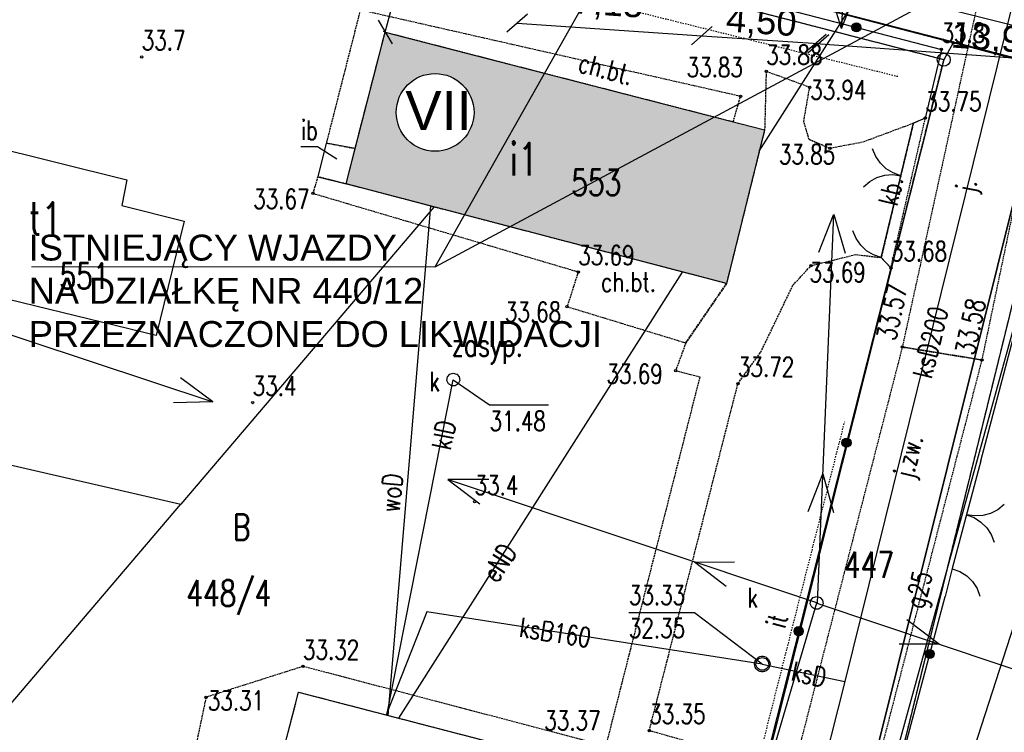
# Model space of a CAD drawing. Header units: millimetres. Extents: x 1427 to 82594, y 2364 to 16149.
# Tile 30 of 58: x 24367 to 25127, y 12670 to 13220. Entities that reach past the tile are written whole.
import ezdxf
from ezdxf.enums import TextEntityAlignment as Align

# ---------------------------------------------------------------- set-up
doc = ezdxf.new("R2010")
doc.units = ezdxf.units.MM
for name, pattern in [('1', [2, 1, -1]), ('2', [1, 0.5, -0.5]), ('423', [2, 1.5, -0.5]), ('424', [1.5, 1, -0.5]), ('901', [0])]:
    doc.linetypes.add(name, pattern=pattern)
for name, color, linetype in [('202-punkt_graniczny', 7, 'Continuous'), ('203-punkt_graniczny', 7, 'Continuous'), ('210-oznaczenie_konturu_uzytku_g', 7, 'Continuous'), ('211-numer_dzialki_ewidencyjnej', 7, 'Continuous'), ('218-kontur_uzytku_gruntowego', 7, 'Continuous'), ('219-dzialka_ewidencyjna', 7, 'Continuous'), ('312-budynek_ewidencyjny', 7, 'Continuous'), ('312-oznaczenie_budynku_ewidency', 7, 'Continuous'), ('582-Numer_w_GESUT-SKPOD', 7, 'Continuous'), ('brama', 7, 'Continuous'), ('chodnik', 7, 'Continuous'), ('chodnik-Atr17', 7, 'Continuous'), ('furtka', 7, 'Continuous'), ('inna_budowla', 7, 'Continuous'), ('inna_budowla-Atr17', 7, 'Continuous'), ('inny_obiekt_zagospodarowania_te', 7, 'Continuous'), ('jezdnia', 7, 'Continuous'), ('jezdnia-Atr17', 7, 'Continuous'), ('komora_podziemna', 7, 'Continuous'), ('obszar_utwardzony', 7, 'Continuous'), ('obszar_utwardzony-Atr17', 7, 'Continuous'), ('obudowa_ochronna_przewodu', 7, 'Continuous'), ('ogrodzenie_trwale', 7, 'Continuous'), ('pikieta_naturalna', 7, 'Continuous'), ('pikieta_naturalna-Atr2', 7, 'Continuous'), ('pikieta_sztuczna', 7, 'Continuous'), ('pikieta_sztuczna-Atr2', 7, 'Continuous'), ('przewod_elektroenergetyczny_nis', 7, 'Continuous'), ('przewod_elektroenergetyczny_pod', 7, 'Continuous'), ('przewod_gazowy', 7, 'Continuous'), ('przewod_gazowy-Atr1', 7, 'Continuous'), ('przewod_kanalizacyjny', 7, 'Continuous'), ('przewod_kanalizacyjny-Atr1', 7, 'Continuous'), ('przewod_telekomunikacyjny_podzi', 7, 'Continuous'), ('przewod_wodociagowy', 7, 'Continuous'), ('przewod_wodociagowy-Atr1', 7, 'Continuous'), ('rzedna-Atr2', 7, 'Continuous'), ('rzedna-Atr3', 7, 'Continuous'), ('slup_przewodow_napowietrznych', 7, 'Continuous'), ('wlaz_do_komory_lub_kanalu_-_okr', 7, 'Continuous')]:
    doc.layers.add(name, color=color, linetype=linetype)
doc.styles.add('ARIAL', font='arial.ttf')
doc.styles.get("Standard").update_dxf_attribs({"font": 'arial.ttf'})
doc.styles.add('STYL_ARIAL', font='simplex', dxfattribs={"width": 0.75, "oblique": 0.1})
doc.dimstyles.new('ISO-25', dxfattribs={"dimtxt": 2.5, "dimasz": 2.5, "dimexe": 1.25, "dimexo": 0.625, "dimtad": 1, "dimtxsty": 'Standard', "dimcen": 2.5, "dimadec": 0, "dimazin": 0, "dimtfac": 1, "dimtmove": 0, "dimatfit": 3, "dimfxl": 1, "dimarcsym": 0})

# ---------------------------------------------------------------- blocks, each defined once
blk = doc.blocks.new('202')
at = {"color": 0}
blk.add_circle((0, 0), 0.25, dxfattribs=at)
blk = doc.blocks.new('203')
at = {"color": 0}
blk.add_circle((0, 0), 0.05, dxfattribs=at)
blk = doc.blocks.new('US15')
at = {"color": 7}
blk.add_polyline3d([(0, 0.25, 0), (0.1352, 0.2103, 0), (0.2274, 0.1039, 0), (0.2475, -0.0356, 0), (0.1889, -0.1637, 0), (0.0704, -0.2399, 0), (-0.0704, -0.2399, 0), (-0.1889, -0.1637, 0), (-0.2475, -0.0356, 0), (-0.2274, 0.1039, 0), (-0.1352, 0.2103, 0), (0, 0.25, 0)], dxfattribs=at)
blk = doc.blocks.new('US22')
at = {"color": 7}
blk.add_polyline3d([(0, 0.25, 0), (0.1352, 0.2103, 0), (0.2274, 0.1039, 0), (0.2475, -0.0356, 0), (0.1889, -0.1637, 0), (0.0704, -0.2399, 0), (-0.0704, -0.2399, 0), (-0.1889, -0.1637, 0), (-0.2475, -0.0356, 0), (-0.2274, 0.1039, 0), (-0.1352, 0.2103, 0), (0, 0.25, 0)], dxfattribs=at)
blk = doc.blocks.new('OK02')
at = {"color": 7}
for points in [[(-0.75, 1.299, 0), (-0.4963, 1.1147, 0), (-0.2865, 0.8817, 0), (-0.1297, 0.6101, 0), (-0.0328, 0.3119, 0), (0, 0, 0)], [(0, 0, 0), (0.0328, 0.3119, 0), (0.1297, 0.6101, 0), (0.2865, 0.8817, 0), (0.4963, 1.1147, 0), (0.75, 1.299, 0)]]:
    blk.add_polyline3d(points, dxfattribs=at)
blk = doc.blocks.new('OK04')
at = {"color": 7}
blk.add_polyline3d([(0, 0.001, 0), (0.0328, 0.3129, 0), (0.1297, 0.6111, 0), (0.2865, 0.8827, 0), (0.4963, 1.1157, 0), (0.75, 1.3, 0)], dxfattribs=at)
blk = doc.blocks.new('PW01')
at = {"color": 7}
blk.add_polyline3d([(0.045, 0, 0), (0.0318, -0.0318, 0), (0, -0.045, 0), (-0.0318, -0.0318, 0), (-0.045, 0, 0), (-0.0318, 0.0318, 0), (0, 0.045, 0), (0.0318, 0.0318, 0), (0.045, 0, 0)], dxfattribs=at)
blk = doc.blocks.new('_Oblique')
at = {"color": 0, "linetype": 'ByBlock', "lineweight": -2}
blk.add_line((-0.5, -0.5), (0.5, 0.5), dxfattribs=at)
blk = doc.blocks.new('*D39')
at = {"color": 0, "lineweight": -2, "transparency": 16777216}
blk.add_line((24750.92, 13217.22), (24893.59, 13207.48), dxfattribs=at)
at = {"layer": 'Defpoints', "color": 0, "transparency": 16777216}
for p in [(24785.56, 13724.18), (24928.22, 13714.43), (24893.59, 13207.48)]:
    blk.add_point(p, dxfattribs=at)
at = {"color": 0, "lineweight": -2, "transparency": 16777216, "xscale": 15, "yscale": 15, "zscale": 15}
for p, rotation in [((24750.92, 13217.22), 176.091526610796), ((24893.59, 13207.48), 356.0915266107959)]:
    blk.add_blockref('_Oblique', p, dxfattribs=dict(at, rotation=rotation))
at = {"color": 0, "transparency": 16777216, "insert": (24821.24, 13231.23), "char_height": 20, "attachment_point": 5, "rotation": 356.09153}
blk.add_mtext('7,15', dxfattribs=at)
blk = doc.blocks.new('*D40')
at = {"color": 0, "lineweight": -2, "transparency": 16777216}
blk.add_line((24893.59, 13207.48), (24983.38, 13201.34), dxfattribs=at)
at = {"layer": 'Defpoints', "color": 0, "transparency": 16777216}
for p in [(24925.36, 13672.53), (25015.15, 13666.39), (24983.38, 13201.34)]:
    blk.add_point(p, dxfattribs=at)
at = {"color": 0, "lineweight": -2, "transparency": 16777216, "xscale": 15, "yscale": 15, "zscale": 15}
for p, rotation in [((24893.59, 13207.48), 176.0915266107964), ((24983.38, 13201.34), 356.0915266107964)]:
    blk.add_blockref('_Oblique', p, dxfattribs=dict(at, rotation=rotation))
at = {"color": 0, "transparency": 16777216, "insert": (24939.35, 13217.02), "char_height": 20, "attachment_point": 5, "rotation": 356.09153}
blk.add_mtext('4,50', dxfattribs=at)
blk = doc.blocks.new('*D41')
at = {"color": 0, "lineweight": -2, "transparency": 16777216}
blk.add_line((24981.37, 13201.48), (25258.24, 13181.36), dxfattribs=at)
at = {"layer": 'Defpoints', "color": 0, "transparency": 16777216}
for p in [(25015.15, 13666.39), (25292.03, 13646.28), (25258.24, 13181.36)]:
    blk.add_point(p, dxfattribs=at)
at = {"color": 0, "lineweight": -2, "transparency": 16777216, "xscale": 15, "yscale": 15, "zscale": 15}
for p, rotation in [((24981.37, 13201.48), 175.8439405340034), ((25258.24, 13181.36), 355.8439405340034)]:
    blk.add_blockref('_Oblique', p, dxfattribs=dict(at, rotation=rotation))
at = {"color": 0, "transparency": 16777216, "insert": (25120.72, 13204.03), "char_height": 20, "attachment_point": 5, "rotation": 355.84394}
blk.add_mtext('13,98', dxfattribs=at)
blk = doc.blocks.new('*D105')
at = {"color": 0, "lineweight": -2, "transparency": 16777216}
for p, q in [((24649.15, 13210.27), (24785.43, 13724.17)), ((24784.82, 13724.33), (24784.22, 13724.5)), ((24648.54, 13210.43), (24647.94, 13210.59))]:
    blk.add_line(p, q, dxfattribs=at)
at = {"layer": 'Defpoints', "color": 0, "transparency": 16777216}
for p in [(24785.43, 13724.17), (24785.43, 13724.17), (24649.15, 13210.27)]:
    blk.add_point(p, dxfattribs=at)
at = {"color": 0, "lineweight": -2, "transparency": 16777216, "xscale": 15, "yscale": 15, "zscale": 15}
for p, rotation in [((24785.43, 13724.17), 75.14792138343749), ((24649.15, 13210.27), 255.1479213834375)]:
    blk.add_blockref('_Oblique', p, dxfattribs=dict(at, rotation=rotation))
at = {"color": 0, "transparency": 16777216, "insert": (24705.06, 13470.46), "char_height": 20, "attachment_point": 5, "rotation": 75.14792}
blk.add_mtext('26,58', dxfattribs=at)

msp = doc.modelspace()

# ---------------------------------------------------------------- hatches: boundary and pattern name
at = {"transparency": 33554585}
h = msp.add_hatch(color=1, dxfattribs=at)
h.set_gradient(color1=(228, 162, 119), color2=(228, 162, 119))
h.paths.add_polyline_path([(24941.947, 13134.873), (24917.755, 13141.1), (24917.747, 13141.073), (24903.164, 13144.829), (24745.153, 13060.089), (24912.547, 13016.273)])
h.paths.add_polyline_path([(24772.16, 13178.576), (24710.273, 13069.219), (24745.153, 13060.089), (24903.197, 13144.847)])
h.paths.add_polyline_path([(24772.16, 13178.576), (24718.947, 13192.273), (24649.147, 13210.273), (24619.147, 13093.073), (24710.273, 13069.219)])
h.paths.add_polyline_path([(24657.706, 13148.255, -1), (24717.706, 13148.255, -1)], flags=16)
h.paths.add_polyline_path([(24794.397, 13027.357), (24846.361, 13027.357), (24846.361, 13049.857), (24794.397, 13049.857)], flags=25)
h.paths.add_polyline_path([(24787.747, 13079.273), (24836.318, 13079.273), (24836.318, 13109.273), (24787.747, 13109.273)], flags=24)
h.paths.add_polyline_path([(24744.293, 13093.439), (24768.401, 13093.439), (24768.401, 13130.939), (24744.293, 13130.939)], flags=24)
h.paths.add_polyline_path([(24657.059, 13118.354), (24723.3, 13118.354), (24723.3, 13180.175), (24657.059, 13180.175)], flags=24)

# ---------------------------------------------------------------- linework, layer by layer
for q in [(24949.072, 13491.19), (25314.51, 13365.43)]:
    msp.add_line((24687.657, 13029.255), q)
at = {"color": 7, "lineweight": 0}
msp.add_line((24376.27, 13029.255), (24687.657, 13029.255), dxfattribs=at)
msp.add_circle((24687.706, 13148.255), 30)
at = {"layer": '218-kontur_uzytku_gruntowego', "color": 3, "linetype": '2'}
for points in [[(25080.147, 13188.873, 0), (24346.547, 13377.873, 0)], [(24931.747, 12599.673, 0), (25080.147, 13188.873, 0)], [(25169.147, 13147.273, 0), (25028.147, 12574.873, 0)]]:
    msp.add_polyline3d(points, dxfattribs=at)
at = {"layer": '219-dzialka_ewidencyjna', "color": 7}
for points in [[(25087.547, 13201.873, 0), (24350.347, 13393.473, 0)], [(25080.147, 13188.873, 0), (24346.547, 13377.873, 0)], [(25087.547, 13201.873, 0), (25080.147, 13188.873, 0)], [(25182.947, 13176.873, 0), (25087.547, 13201.873, 0)], [(25080.147, 13188.873, 0), (24931.747, 12599.673, 0)], [(25169.147, 13147.273, 0), (25028.147, 12574.873, 0)]]:
    msp.add_polyline3d(points, dxfattribs=at)
at = {"layer": '312-budynek_ewidencyjny', "color": 7}
for points in [[(24619.147, 13093.073, 0), (24649.147, 13210.273, 0)], [(24649.147, 13210.273, 0), (24718.947, 13192.273, 0)], [(24718.947, 13192.273, 0), (24941.947, 13134.873, 0)], [(24941.947, 13134.873, 0), (24912.547, 13016.273, 0)], [(24339.947, 13123.473, 0), (24449.947, 13096.273, 0)], [(24449.947, 13096.273, 0), (24445.947, 13076.473, 0)], [(24912.547, 13016.273, 0), (24619.147, 13093.073, 0)], [(24445.947, 13076.473, 0), (24494.147, 13064.473, 0)], [(24494.147, 13064.473, 0), (24472.547, 12976.273, 0)], [(24472.547, 12976.273, 0), (24315.947, 13014.273, 0)], [(24529.347, 12495.273, 0), (24582.347, 12701.073, 0)], [(24582.347, 12701.073, 0), (24602.147, 12695.873, 0)], [(24602.147, 12695.873, 0), (24819.147, 12639.473, 0)]]:
    msp.add_polyline3d(points, dxfattribs=at)
at = {"layer": 'brama', "color": 7}
for points in [[(25037.347, 13059.073, 0), (25056.747, 13139.873, 0)], [(25108.747, 12879.473, 0), (25086.747, 12796.273, 0)]]:
    msp.add_polyline3d(points, dxfattribs=at)
at = {"layer": 'chodnik', "color": 7, "linetype": '423'}
for points in [[(24603.747, 13124.673, 0), (24625.947, 13120.473, 0), (24649.147, 13210.273, 0), (24917.747, 13141.073, 0), (24923.347, 13160.673, 0), (24629.947, 13227.273, 0), (24603.747, 13124.673, 0)], [(24905.947, 12656.273, 0), (24852.947, 12671.273, 0), (24921.347, 12939.073, 0), (24938.947, 12963.273, 0), (24963.747, 13014.873, 0), (24977.747, 13030.073, 0), (25012.347, 13038.673, 0), (25031.947, 13036.273, 0), (25037.347, 13059.073, 0), (25056.747, 13139.873, 0), (25017.547, 13125.273, 0), (24992.347, 13120.473, 0), (24976.347, 13127.273, 0), (24972.147, 13141.273, 0), (24976.747, 13167.673, 0), (24943.147, 13179.873, 0), (24941.947, 13134.873, 0), (24912.547, 13016.273, 0), (24881.147, 12970.473, 0), (24873.347, 12949.073, 0), (24891.947, 12944.273, 0), (24819.347, 12659.473, 0), (24585.747, 12720.873, 0), (24510.947, 12697.073, 0), (24489.747, 12596.473, 0)], [(24798.147, 13025.273, 0), (24789.547, 12998.473, 0), (24881.147, 12970.473, 0), (24912.547, 13016.273, 0), (24619.147, 13093.073, 0), (24597.147, 13098.673, 0), (24593.347, 13085.873, 0), (24798.147, 13025.273, 0)], [(24551.347, 12580.473, 0), (24582.347, 12701.073, 0), (24602.147, 12695.873, 0), (24819.147, 12639.473, 0)]]:
    msp.add_polyline3d(points, dxfattribs=at)
at = {"layer": 'furtka', "color": 7}
for points in [[(25031.947, 13036.273, 0), (25037.347, 13059.073, 0)], [(25086.747, 12796.273, 0), (25081.147, 12774.873, 0)]]:
    msp.add_polyline3d(points, dxfattribs=at)
at = {"layer": 'inna_budowla', "color": 7}
msp.add_polyline3d([(24619.147, 13093.073, 0), (24625.947, 13120.473, 0), (24603.747, 13124.673, 0), (24597.147, 13098.673, 0), (24619.147, 13093.073, 0)], dxfattribs=at)
at = {"layer": 'inna_budowla-Atr17', "color": 7}
msp.add_polyline3d([(24611.747, 13112.273, 0), (24596.947, 13121.673, 0), (24584.167, 13121.673, 0)], dxfattribs=at)
at = {"layer": 'inny_obiekt_zagospodarowania_te', "color": 7, "linetype": '1'}
for points in [[(25044.747, 13175.873, 0), (24422.147, 13330.073, 0)], [(24929.747, 12618.473, 0), (25003.747, 12909.673, 0)]]:
    msp.add_polyline3d(points, dxfattribs=at)
at = {"layer": 'jezdnia', "color": 7, "linetype": '424'}
for points in [[(25109.747, 12957.273, 0), (25163.947, 13216.073, 0), (25176.547, 13234.873, 0), (25187.147, 13251.073, 0), (25202.347, 13262.273, 0), (25198.947, 13263.073, 0), (25074.947, 13294.073, 0), (25101.947, 13266.873, 0), (25108.347, 13242.273, 0), (25048.147, 12967.273, 0), (25109.747, 12957.273, 0)], [(25048.147, 12967.273, 0), (24955.147, 12605.873, 0)], [(25109.747, 12957.273, 0), (25048.147, 12967.273, 0)], [(25015.147, 12591.273, 0), (25109.747, 12957.273, 0)]]:
    msp.add_polyline3d(points, dxfattribs=at)
at = {"layer": 'komora_podziemna', "color": 34}
msp.add_polyline3d([(24946.147, 12722.673, 0), (24945.947, 12721.473, 0), (24945.547, 12720.273, 0), (24944.947, 12719.073, 0), (24944.147, 12718.273, 0), (24943.147, 12717.473, 0), (24941.947, 12716.873, 0), (24940.747, 12716.673, 0), (24939.547, 12716.673, 0), (24938.347, 12716.873, 0), (24937.147, 12717.473, 0), (24936.147, 12718.273, 0), (24935.347, 12719.073, 0), (24934.747, 12720.273, 0), (24934.347, 12721.473, 0), (24934.147, 12722.673, 0), (24934.347, 12723.873, 0), (24934.747, 12725.073, 0), (24935.347, 12726.273, 0), (24936.147, 12727.073, 0), (24937.147, 12727.873, 0), (24938.347, 12728.473, 0), (24939.547, 12728.673, 0), (24940.747, 12728.673, 0), (24941.947, 12728.473, 0), (24943.147, 12727.873, 0), (24944.147, 12727.073, 0), (24944.947, 12726.273, 0), (24945.547, 12725.073, 0), (24945.947, 12723.873, 0), (24946.147, 12722.673, 0)], dxfattribs=at)
msp.add_polyline3d([(24946.147, 12722.673, 0), (24945.947, 12721.473, 0), (24945.547, 12720.273, 0), (24944.947, 12719.073, 0), (24944.147, 12718.273, 0), (24943.147, 12717.473, 0), (24941.947, 12716.873, 0), (24940.747, 12716.673, 0), (24939.547, 12716.673, 0), (24938.347, 12716.873, 0), (24937.147, 12717.473, 0), (24936.147, 12718.273, 0), (24935.347, 12719.073, 0), (24934.747, 12720.273, 0), (24934.347, 12721.473, 0), (24934.147, 12722.673, 0), (24934.347, 12723.873, 0), (24934.747, 12725.073, 0), (24935.347, 12726.273, 0), (24936.147, 12727.073, 0), (24937.147, 12727.873, 0), (24938.347, 12728.473, 0), (24939.547, 12728.673, 0), (24940.747, 12728.673, 0), (24941.947, 12728.473, 0), (24943.147, 12727.873, 0), (24944.147, 12727.073, 0), (24944.947, 12726.273, 0), (24945.547, 12725.073, 0), (24945.947, 12723.873, 0), (24946.147, 12722.673, 0)], dxfattribs=at)
at = {"layer": 'obszar_utwardzony', "color": 7, "linetype": '424'}
msp.add_polyline3d([(25056.747, 13139.873, 0), (25037.347, 13059.073, 0), (25031.947, 13036.273, 0), (25039.347, 13028.273, 0), (25065.947, 13143.873, 0), (25056.747, 13139.873, 0)], dxfattribs=at)
at = {"layer": 'obudowa_ochronna_przewodu', "color": 7}
msp.add_polyline3d([(25160.147, 13183.873, 0), (25005.947, 12565.673, 0), (24935.347, 12332.473, 0)], dxfattribs=at)
at = {"layer": 'ogrodzenie_trwale', "color": 7, "linetype": '901'}
for points in [[(24430.347, 13357.873, 0), (24789.747, 13271.873, 0), (25078.347, 13196.873, 0), (25065.947, 13143.873, 0), (25056.747, 13139.873, 0)], [(25108.747, 12879.473, 0), (25187.947, 13179.073, 0)], [(25031.947, 13036.273, 0), (25039.347, 13028.273, 0), (24932.747, 12608.473, 0), (24890.347, 12621.273, 0), (24843.347, 12441.873, 0), (24832.547, 12400.473, 0)], [(25030.947, 12585.473, 0), (25081.147, 12774.873, 0)]]:
    msp.add_polyline3d(points, dxfattribs=at)
at = {"layer": 'ogrodzenie_trwale', "color": 7}
for centre, radius in [((25012.793, 13213.909), 3.5), ((25012.793, 13213.909), 3.15), ((25012.793, 13213.909), 2.8), ((25012.793, 13213.909), 2.45), ((25012.793, 13213.909), 2.1), ((25012.793, 13213.909), 1.75), ((25012.793, 13213.909), 1.4), ((25012.793, 13213.909), 1.05), ((25012.793, 13213.909), 0.7), ((25005.111, 12893.449), 3.5), ((25005.111, 12893.449), 3.15), ((25005.111, 12893.449), 2.8), ((25005.111, 12893.449), 2.45), ((25005.111, 12893.449), 2.1), ((25005.111, 12893.449), 1.75), ((25005.111, 12893.449), 1.4), ((25005.111, 12893.449), 1.05), ((25005.111, 12893.449), 0.7), ((24968.193, 12748.063), 3.5), ((24968.193, 12748.063), 3.15), ((24968.193, 12748.063), 2.8), ((24968.193, 12748.063), 2.45), ((24968.193, 12748.063), 2.1), ((24968.193, 12748.063), 1.75), ((24968.193, 12748.063), 1.4), ((24968.193, 12748.063), 1.05), ((24968.193, 12748.063), 0.7), ((25069.377, 12730.467), 3.5), ((25069.377, 12730.467), 3.15), ((25069.377, 12730.467), 2.8), ((25069.377, 12730.467), 2.45), ((25069.377, 12730.467), 2.1), ((25069.377, 12730.467), 1.75), ((25069.377, 12730.467), 1.4), ((25069.377, 12730.467), 1.05), ((25069.377, 12730.467), 0.7)]:
    msp.add_circle(centre, radius, dxfattribs=at)
at = {"layer": 'przewod_elektroenergetyczny_nis', "color": 1}
for points in [[(25013.349, 13512.789, 0), (25001.183, 13213.115, 0), (24992.387, 13242.127, 0)], [(25001.185, 13213.115, 0), (25012.791, 13242.127, 0)], [(24698.463, 12864.783, 0), (24982.783, 12769.861, 0), (24995.261, 13069.479, 0), (25004.017, 13039.705, 0)], [(24983.877, 13040.579, 0), (24995.043, 13069.257, 0)], [(24232.653, 13018.977, 0), (24516.243, 12924.933, 0), (24491.103, 12943.385, 0)], [(24485.753, 12924.397, 0), (24515.973, 12925.199, 0)], [(24729.261, 12864.993, 0), (24697.619, 12864.993, 0), (24722.089, 12846.219, 0)], [(24975.427, 12840.417, 0), (24986.777, 12869.455, 0), (24995.201, 12839.695, 0)], [(24912.321, 12782.623, 0), (24887.839, 12801.377, 0), (24918.723, 12801.489, 0)], [(24982.245, 12769.731, 0), (25267.041, 12674.203, 0), (25235.353, 12674.203, 0)], [(25051.681, 12757.059, 0), (25076.851, 12738.049, 0), (25045.781, 12737.919, 0)]]:
    msp.add_polyline3d(points, dxfattribs=at)
at = {"layer": 'przewod_elektroenergetyczny_pod', "color": 1}
for points in [[(24937.747, 13118.273, 0), (25276.633, 13651.337, 0)], [(24659.747, 12680.873, 0), (24878.547, 13025.073, 0)], [(24863.797, 12362.675, 0), (24869.947, 12388.473, 0), (24982.147, 12769.873, 0)]]:
    msp.add_polyline3d(points, dxfattribs=at)
at = {"layer": 'przewod_gazowy', "color": 40}
for points in [[(25814.147, 13041.473, 0), (25704.747, 13072.473, 0), (24976.347, 13254.873, 0), (24600.147, 13348.273, 0), (24461.347, 13388.073, 0), (24454.947, 13366.273, 0)], [(24454.947, 13366.273, 0), (25160.147, 13183.873, 0), (25783.347, 13030.273, 0), (25841.947, 13212.673, 0), (26541.347, 13051.473, 0), (26611.111, 13041.135, 0)], [(24935.347, 12332.473, 0), (25005.947, 12565.673, 0), (25160.147, 13183.873, 0)]]:
    msp.add_polyline3d(points, dxfattribs=at)
at = {"layer": 'przewod_kanalizacyjny', "color": 34}
for points in [[(25164.947, 13360.073, 0), (25003.747, 12709.273, 0), (24938.147, 12450.073, 0), (24930.747, 12420.673, 0)], [(24650.347, 12683.273, 0), (24701.747, 12942.073, 0)], [(24940.147, 12722.673, 0), (24681.347, 12762.873, 0), (24649.947, 12683.473, 0)], [(24940.147, 12722.673, 0), (25003.747, 12709.273, 0)]]:
    msp.add_polyline3d(points, dxfattribs=at)
at = {"layer": 'przewod_telekomunikacyjny_podzi', "color": 30}
msp.add_polyline3d([(25266.947, 13389.673, 0), (25223.947, 13238.673, 0), (25209.947, 13189.073, 0), (25210.547, 13131.273, 0), (25175.347, 13132.273, 0), (25006.947, 12520.873, 0), (24937.147, 12319.673, 0)], dxfattribs=at)
at = {"layer": 'przewod_wodociagowy', "color": 5}
for points in [[(25281.947, 13209.073, 0), (24989.347, 12304.873, 0)], [(24686.747, 13075.273, 0), (24491.547, 12846.073, 0)], [(24651.347, 12683.073, 0), (24684.347, 13076.073, 0)], [(24090.747, 12947.873, 0), (24202.347, 12912.673, 0), (24491.547, 12846.073, 0)], [(24214.683, 12440.399, 0), (24218.747, 12463.873, 0), (24346.947, 12676.473, 0), (24491.547, 12846.073, 0)]]:
    msp.add_polyline3d(points, dxfattribs=at)
at = {"layer": 'rzedna-Atr2', "color": 7}
for points in [[(24701.747, 12942.073, 0), (24729.747, 12922.673, 0), (24775.287, 12922.673, 0)], [(24940.147, 12722.673, 0), (24887.947, 12762.073, 0), (24837.207, 12762.073, 0)]]:
    msp.add_polyline3d(points, dxfattribs=at)

# ---------------------------------------------------------------- block references
at = {"layer": '202-punkt_graniczny', "color": 7, "xscale": 20, "yscale": 20, "zscale": 20}
msp.add_blockref('202', (25080.147, 13188.873), dxfattribs=at)
at = {"layer": '203-punkt_graniczny', "color": 7, "xscale": 20, "yscale": 20, "zscale": 20}
msp.add_blockref('203', (25087.547, 13201.873), dxfattribs=at)
at = {"layer": 'brama', "color": 7, "xscale": 20, "yscale": 20, "zscale": 20}
for p, rotation in [((25047.047, 13099.473), 76.50132), ((25097.747, 12837.873), 255.1896699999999)]:
    msp.add_blockref('OK02', p, dxfattribs=dict(at, rotation=rotation))
at = {"layer": 'furtka', "color": 7, "xscale": 20, "yscale": 20, "zscale": 20}
for p, rotation in [((25031.947, 13036.273), 76.67321), ((25086.747, 12796.273), 255.33864)]:
    msp.add_blockref('OK04', p, dxfattribs=dict(at, rotation=rotation))
at = {"layer": 'pikieta_naturalna', "color": 7, "xscale": 20, "yscale": 20, "zscale": 20}
for p in [(25078.347, 13196.873), (24461.347, 13191.073), (24546.947, 12924.473), (24718.147, 12847.873)]:
    msp.add_blockref('PW01', p, dxfattribs=at)
at = {"layer": 'pikieta_sztuczna', "color": 7, "xscale": 20, "yscale": 20, "zscale": 20}
for p in [(24943.147, 13179.873), (24976.747, 13167.673), (24923.347, 13160.673), (25065.947, 13143.873), (24992.347, 13120.473), (24593.347, 13085.873), (24977.747, 13030.073), (24798.147, 13025.273), (25039.347, 13028.273), (24789.547, 12998.473), (25048.147, 12967.273), (25109.747, 12957.273), (24873.347, 12949.073), (24921.347, 12939.073), (24585.747, 12720.873), (24510.947, 12697.073), (24852.947, 12671.273)]:
    msp.add_blockref('PW01', p, dxfattribs=at)
at = {"layer": 'slup_przewodow_napowietrznych', "color": 7, "xscale": 20, "yscale": 20, "zscale": 20}
msp.add_blockref('US15', (24982.147, 12769.873), dxfattribs=at)
at = {"layer": 'wlaz_do_komory_lub_kanalu_-_okr', "color": 7, "xscale": 20, "yscale": 20, "zscale": 20}
for p in [(24701.747, 12942.073), (24940.147, 12722.673)]:
    msp.add_blockref('US22', p, dxfattribs=at)

# ---------------------------------------------------------------- texts
at = {"insert": (24664.743, 13164.735), "char_height": 30, "attachment_point": 1}
msp.add_mtext_dynamic_manual_height_columns('VII', width=49.94873, gutter_width=12.5, heights=[0], dxfattribs=at)
at = {"insert": (24374.147, 13054.023), "char_height": 20, "attachment_point": 1, "rotation": 359.984437, "style": 'ARIAL'}
msp.add_mtext_dynamic_manual_height_columns('\\A1;ISTNIEJĄCY WJAZDY\\PNA DZIAŁKĘ NR 440/12\\PPRZEZNACZONE DO LIKWIDACJI', width=850.08319, gutter_width=12.5, heights=[0], dxfattribs=at)
at = {"layer": '210-oznaczenie_konturu_uzytku_g', "color": 3, "style": 'STYL_ARIAL', "width": 0.75}
msp.add_text('B', height=20, dxfattribs=at).set_placement((24531.547, 12812.385), align=Align.BOTTOM_LEFT)
at = {"layer": '211-numer_dzialki_ewidencyjnej', "color": 7, "style": 'STYL_ARIAL', "width": 0.75}
for s, p in [('447', (25003.123, 12783.317)), ('448/4', (24495.737, 12761.309))]:
    msp.add_text(s, height=20, dxfattribs=at).set_placement(p, align=Align.BOTTOM_LEFT)
at = {"layer": '312-oznaczenie_budynku_ewidency', "color": 7, "style": 'STYL_ARIAL', "width": 0.75}
msp.add_text('i1', height=25, dxfattribs=at).set_placement((24756.347, 13112.189), align=Align.MIDDLE_CENTER)
for s, height, p in [('553', 20, (24792.747, 13104.273)), ('t1', 25, (24374.147, 13079.023)), ('551', 20, (24397.747, 13032.073))]:
    msp.add_text(s, height=height, dxfattribs=at).set_placement(p, align=Align.TOP_LEFT)
at = {"layer": '582-Numer_w_GESUT-SKPOD', "color": 34, "style": 'STYL_ARIAL', "width": 0.75}
msp.add_text('zasyp.', height=17.5, dxfattribs=at).set_placement((24700.347, 12954.883), align=Align.BOTTOM_LEFT)
at = {"layer": 'chodnik-Atr17', "color": 7, "style": 'STYL_ARIAL', "width": 0.75}
msp.add_text('ch.bt.', height=15, rotation=345.553, dxfattribs=at).set_placement((24795.955, 13175.479), align=Align.BOTTOM_LEFT)
msp.add_text('ch.bt.', height=15, dxfattribs=at).set_placement((24815.747, 13005.507), align=Align.BOTTOM_LEFT)
at = {"layer": 'inna_budowla-Atr17', "color": 7, "style": 'STYL_ARIAL', "width": 0.75}
msp.add_text('ib', height=15, dxfattribs=at).set_placement((24584.167, 13122.667), align=Align.BOTTOM_LEFT)
at = {"layer": 'inny_obiekt_zagospodarowania_te', "color": 7, "style": 'STYL_ARIAL', "width": 0.75}
msp.add_text('it', height=15, rotation=75.742, dxfattribs=at).set_placement((24961.939, 12748.479), align=Align.BOTTOM_LEFT)
at = {"layer": 'jezdnia-Atr17', "color": 7, "style": 'STYL_ARIAL', "width": 0.75}
for s, rotation, p in [('j.', 78.171, (25108.331, 13084.643)), ('j.zw.', 75.508, (25060.341, 12863.881))]:
    msp.add_text(s, height=15, rotation=rotation, dxfattribs=at).set_placement(p, align=Align.BOTTOM_LEFT)
at = {"layer": 'obszar_utwardzony-Atr17', "color": 7, "style": 'STYL_ARIAL', "width": 0.75}
msp.add_text('kb.', height=15, rotation=77.041, dxfattribs=at).set_placement((25048.335, 13074.459), align=Align.BOTTOM_LEFT)
at = {"layer": 'pikieta_naturalna-Atr2', "color": 7, "style": 'STYL_ARIAL', "width": 0.75}
for s, p in [('33.7', (24461.347, 13191.907)), ('33.8', (25078.347, 13197.707)), ('33.4', (24546.947, 12925.307)), ('33.4', (24718.147, 12848.707))]:
    msp.add_text(s, height=15, dxfattribs=at).set_placement(p, align=Align.BOTTOM_LEFT)
at = {"layer": 'pikieta_sztuczna-Atr2', "color": 7, "style": 'STYL_ARIAL', "width": 0.75}
for s, p in [('33.88', (24943.147, 13180.707)), ('33.83', (24881.747, 13171.107)), ('33.94', (24977.147, 13153.707)), ('33.75', (25065.947, 13144.707)), ('33.85', (24952.947, 13103.907)), ('33.67', (24547.347, 13069.507)), ('33.69', (24798.147, 13026.107)), ('33.68', (25039.347, 13029.107)), ('33.69', (24976.547, 13012.907)), ('33.68', (24741.547, 12982.307)), ('33.69', (24819.947, 12934.507)), ('33.72', (24921.347, 12939.907)), ('33.32', (24585.747, 12721.707)), ('33.31', (24512.347, 12682.507)), ('33.35', (24852.947, 12672.107)), ('33.37', (24771.947, 12667.107))]:
    msp.add_text(s, height=15, dxfattribs=at).set_placement(p, align=Align.BOTTOM_LEFT)
for s, rotation, p in [('33.57', 77.652, (25047.333, 12970.451)), ('33.58', 78.171, (25108.131, 12959.243))]:
    msp.add_text(s, height=15, rotation=rotation, dxfattribs=at).set_placement(p, align=Align.BOTTOM_LEFT)
at = {"layer": 'przewod_elektroenergetyczny_pod', "color": 1, "style": 'STYL_ARIAL', "width": 0.75}
msp.add_text('eND', height=15, rotation=57.559, dxfattribs=at).set_placement((24729.329, 12788.513), align=Align.MIDDLE_LEFT)
at = {"layer": 'przewod_gazowy-Atr1', "color": 40, "style": 'STYL_ARIAL', "width": 0.75}
msp.add_text('g25', height=15, rotation=75.994, dxfattribs=at).set_placement((25057.359, 12766.371), align=Align.MIDDLE_LEFT)
at = {"layer": 'przewod_kanalizacyjny-Atr1', "color": 34, "style": 'STYL_ARIAL', "width": 0.75}
for s, rotation, p in [('ksD200', 76.088, (25063.161, 12943.973)), ('klD', 78.778, (24692.173, 12888.667)), ('ksB160', 351.17, (24752.955, 12751.275)), ('ksD', 348.102, (24963.089, 12717.487))]:
    msp.add_text(s, height=15, rotation=rotation, dxfattribs=at).set_placement(p, align=Align.MIDDLE_LEFT)
at = {"layer": 'przewod_wodociagowy-Atr1', "color": 5, "style": 'STYL_ARIAL', "width": 0.75}
msp.add_text('woD', height=15, rotation=85.174, dxfattribs=at).set_placement((24652.733, 12840.067), align=Align.MIDDLE_LEFT)
at = {"layer": 'rzedna-Atr2', "color": 34, "style": 'STYL_ARIAL', "width": 0.75}
msp.add_text('33.33', height=15, dxfattribs=at).set_placement((24837.207, 12763.905), align=Align.BOTTOM_LEFT)
at = {"layer": 'rzedna-Atr3', "color": 7, "style": 'STYL_ARIAL', "width": 0.75}
msp.add_text('31.48', height=15, dxfattribs=at).set_placement((24729.747, 12898.167), align=Align.BOTTOM_LEFT)
at = {"layer": 'rzedna-Atr3', "color": 34, "style": 'STYL_ARIAL', "width": 0.75}
msp.add_text('32.35', height=15, dxfattribs=at).set_placement((24837.207, 12738.385), align=Align.BOTTOM_LEFT)
at = {"layer": 'wlaz_do_komory_lub_kanalu_-_okr', "color": 7, "style": 'STYL_ARIAL', "width": 0.75}
for p in [(24683.141, 12928.647), (24928.547, 12761.907)]:
    msp.add_text('k', height=15, dxfattribs=at).set_placement(p, align=Align.BOTTOM_LEFT)

# ---------------------------------------------------------------- dimensions: what is measured, and where the dimension line sits
at = {"color": 1}
for p1, p2, distance, text, override, picture, middle in [((24649.147, 13210.273), (24785.426, 13724.175), 0, '26,58', {"dimtxt": 20, "dimasz": 15, "dimblk1": 'Oblique', "dimblk2": 'Oblique', "dimsah": 1, "dimtmove": 2}, '*D105', (24705.065, 13470.465)), ((24925.362, 13672.529), (25015.152, 13666.394), -466.137, '4,50', {"dimtxt": 20, "dimasz": 15, "dimdec": 0, "dimblk1": 'Oblique', "dimblk2": 'Oblique', "dimsah": 1, "dimse1": 1, "dimse2": 1, "dimtmove": 2}, '*D40', (24939.346, 13217.024)), ((25015.152, 13666.394), (25292.026, 13646.276), -466.143, '13,98', {"dimtxt": 20, "dimasz": 15, "dimdec": 0, "dimblk1": 'Oblique', "dimblk2": 'Oblique', "dimsah": 1, "dimse1": 1, "dimse2": 1, "dimtmove": 2}, '*D41', (25120.723, 13204.028))]:
    dim = msp.add_aligned_dim(p1=p1, p2=p2, distance=distance, text=text, dimstyle='ISO-25', override=override, dxfattribs=at)
    dim.commit()
    dim.dimension.update_dxf_attribs({"geometry": picture, "text_midpoint": middle})
dim = msp.add_linear_dim(base=(24893.588, 13207.476), p1=(24785.557, 13724.179), p2=(24928.224, 13714.431), angle=356.091527, text='7,15', dimstyle='ISO-25', override={"dimtxt": 20, "dimasz": 15, "dimdec": 0, "dimblk1": 'Oblique', "dimblk2": 'Oblique', "dimsah": 1, "dimse1": 1, "dimse2": 1, "dimtmove": 2}, dxfattribs=at)
dim.commit()
dim.dimension.update_dxf_attribs({"geometry": '*D39', "text_midpoint": (24821.242, 13231.228), "dimtype": 161})

doc.saveas('drawing.dxf')
